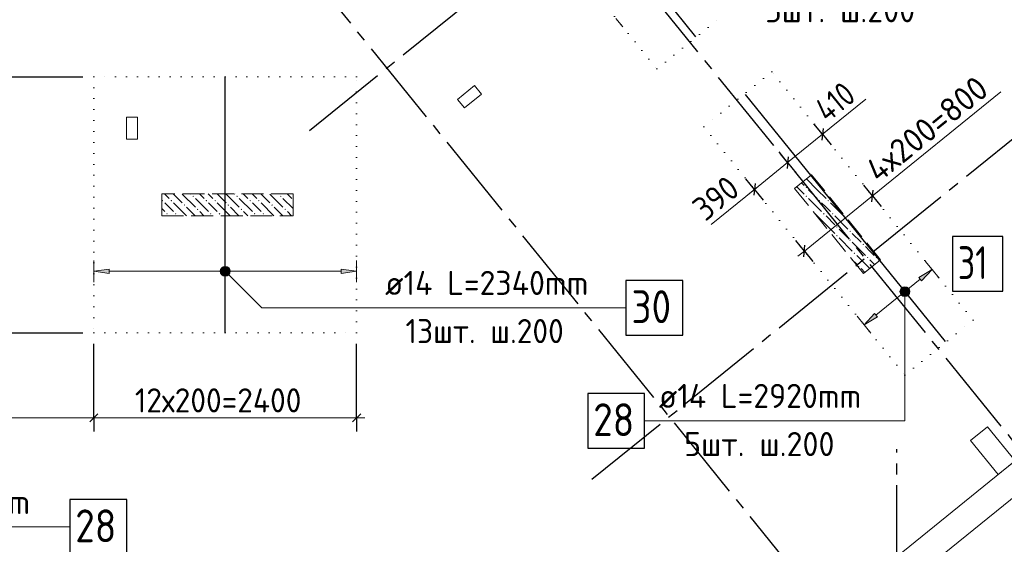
# Model space of a CAD drawing. Header units: millimetres. Extents: x 0 to 59400, y 0 to 42000.
# Tile 24 of 32: x 40496 to 49489, y 21180 to 25973. Entities that reach past the tile are written whole.
import ezdxf

# ---------------------------------------------------------------- set-up
doc = ezdxf.new("R2010")
doc.units = ezdxf.units.MM
for name, pattern in [('______2', [270, 200, -70]), ('______5', [1100, 800, -100, 100, -100]), ('______9', [100, 0, -100])]:
    doc.linetypes.add(name, pattern=pattern)
for name, color, linetype, lineweight in [('Standard', 7, 'Continuous', 25), ('ДОП Верх по У', 7, 'Continuous', 18), ('ЖБ Перекрытие верхний уровень_1', 7, 'Continuous', 18), ('ЖБ Перекрытие нижний уровень с отделкой', 7, 'Continuous', 13), ('Позиционная метка номер позиции', 7, 'Continuous', 13), ('Размерная линия_ общее', 7, 'Continuous', 13)]:
    doc.layers.add(name, color=color, linetype=linetype, lineweight=lineweight)
doc.layers.add('ЖБ Пилон', color=7, linetype='______2', lineweight=13, true_color=0xa0a0a0)
doc.layers.add('Оси', color=7, linetype='______5', lineweight=13, true_color=0x656565)
doc.styles.add('ISOCPEUR', font='txt')

msp = doc.modelspace()

# ---------------------------------------------------------------- hatches: boundary and pattern name
at = {"layer": 'ДОП Верх по У', "linetype": 'Continuous', "lineweight": 13, "transparency": 33554687}
for points in [[(41312.7, 23654.1), (41172.7, 23674.1), (41312.7, 23694.1)], [(48329.4, 23258.9), (48208, 23186.4), (48304.2, 23290)]]:
    msp.add_hatch(color=7, dxfattribs=at).paths.add_polyline_path(points, flags=16)
for points in [[(43432.7, 23654.1), (43572.7, 23674.1), (43432.7, 23694.1)], [(48733.5, 23586.2), (48829.7, 23689.8), (48708.3, 23617.3)]]:
    msp.add_hatch(color=7, dxfattribs=at).paths.add_polyline_path(points)
at = {"layer": 'ЖБ Пилон', "linetype": 'Continuous', "lineweight": 18, "transparency": 33554687}
for points in [[(47754.1, 24519.6), (47756.5, 24522), (47762.4, 24514.9), (47760.6, 24513.1)], [(47674.1, 24439.6), (47680.6, 24446.1), (47687.1, 24439.6), (47680.6, 24433.1)], [(41794.1, 24319.6), (41800.6, 24326.1), (41807.1, 24319.6), (41800.6, 24313.1)], [(41874.1, 24319.6), (41880.6, 24326.1), (41887.1, 24319.6), (41880.6, 24313.1)], [(41994.1, 24279.6), (42000.6, 24286.1), (42007.1, 24279.6), (42000.6, 24273.1)], [(42074.1, 24359.6), (42080.6, 24366.1), (42087.1, 24359.6), (42080.6, 24353.1)], [(42194.1, 24319.6), (42200.6, 24326.1), (42207.1, 24319.6), (42200.6, 24313.1)], [(42274.1, 24319.6), (42280.6, 24326.1), (42287.1, 24319.6), (42280.6, 24313.1)], [(42394.1, 24279.6), (42400.6, 24286.1), (42407.1, 24279.6), (42400.6, 24273.1)], [(42474.1, 24359.6), (42480.6, 24366.1), (42487.1, 24359.6), (42480.6, 24353.1)], [(42594.1, 24319.6), (42600.6, 24326.1), (42607.1, 24319.6), (42600.6, 24313.1)], [(42674.1, 24319.6), (42680.6, 24326.1), (42687.1, 24319.6), (42680.6, 24313.1)], [(42794.1, 24279.6), (42800.6, 24286.1), (42807.1, 24279.6), (42800.6, 24273.1)], [(42874.1, 24359.6), (42880.6, 24366.1), (42887.1, 24359.6), (42880.6, 24353.1)], [(47674.1, 24359.6), (47680.6, 24366.1), (47687.1, 24359.6), (47680.6, 24353.1)], [(47794.1, 24319.6), (47800.6, 24326.1), (47807.1, 24319.6), (47800.6, 24313.1)], [(47874.1, 24319.6), (47880.6, 24326.1), (47887.1, 24319.6), (47880.6, 24313.1)], [(41834.1, 24199.6), (41840.6, 24206.1), (41847.1, 24199.6), (41840.6, 24193.1)], [(41914.1, 24199.6), (41920.6, 24206.1), (41927.1, 24199.6), (41920.6, 24193.1)], [(42114.1, 24239.6), (42120.6, 24246.1), (42127.1, 24239.6), (42120.6, 24233.1)], [(42234.1, 24199.6), (42240.6, 24206.1), (42247.1, 24199.6), (42240.6, 24193.1)], [(42314.1, 24199.6), (42320.6, 24206.1), (42327.1, 24199.6), (42320.6, 24193.1)], [(42514.1, 24239.6), (42520.6, 24246.1), (42527.1, 24239.6), (42520.6, 24233.1)], [(42634.1, 24199.6), (42640.6, 24206.1), (42647.1, 24199.6), (42640.6, 24193.1)], [(42714.1, 24199.6), (42720.6, 24206.1), (42727.1, 24199.6), (42720.6, 24193.1)], [(42914.1, 24239.6), (42920.6, 24246.1), (42927.1, 24239.6), (42920.6, 24233.1)], [(47834.1, 24199.6), (47840.6, 24206.1), (47847.1, 24199.6), (47840.6, 24193.1)], [(47914.1, 24199.6), (47920.6, 24206.1), (47927.1, 24199.6), (47920.6, 24193.1)], [(48034.1, 24159.6), (48040.6, 24166.1), (48047.1, 24159.6), (48040.6, 24153.1)], [(47954.1, 24079.6), (47960.6, 24086.1), (47967.1, 24079.6), (47960.6, 24073.1)], [(48074.1, 24039.6), (48080.6, 24046.1), (48087.1, 24039.6), (48080.6, 24033.1)], [(47954.1, 23999.6), (47960.6, 24006.1), (47967.1, 23999.6), (47960.6, 23993.1)], [(48074.1, 23959.6), (48080.6, 23966.1), (48087.1, 23959.6), (48080.6, 23953.1)], [(48194.1, 23919.6), (48200.6, 23926.1), (48207.1, 23919.6), (48200.6, 23913.1)], [(48114.1, 23839.6), (48120.6, 23846.1), (48127.1, 23839.6), (48120.6, 23833.1)], [(48234.1, 23799.6), (48240.6, 23806.1), (48247.1, 23799.6), (48240.6, 23793.1)], [(48314.1, 23799.6), (48320.6, 23806.1), (48327.1, 23799.6), (48320.6, 23793.1)], [(48154.1, 23719.6), (48160.6, 23726.1), (48167.1, 23719.6), (48160.6, 23713.1)]]:
    msp.add_hatch(color=7, dxfattribs=at).paths.add_polyline_path(points, flags=16)
at = {"layer": 'Позиционная метка номер позиции', "linetype": 'Continuous', "lineweight": 13, "transparency": 33554687}
for points in [[(42329.5, 23685.6), (42361.3, 23717.4), (42340.9, 23705.9)], [(42361.3, 23717.4), (42329.5, 23685.6), (42329.5, 23662.7)], [(42361.3, 23717.4), (42329.5, 23662.7), (42384.2, 23717.4)], [(42384.2, 23717.4), (42329.5, 23662.7), (42340.9, 23642.3)], [(42384.2, 23717.4), (42340.9, 23642.3), (42404.6, 23705.9)], [(42404.6, 23705.9), (42340.9, 23642.3), (42361.3, 23630.8)], [(42404.6, 23705.9), (42361.3, 23630.8), (42416, 23685.6)], [(42416, 23685.6), (42361.3, 23630.8), (42384.2, 23630.8)], [(42416, 23685.6), (42384.2, 23630.8), (42416, 23662.7)], [(42416, 23662.7), (42384.2, 23630.8), (42404.6, 23642.3)], [(48619.7, 23510.9), (48542.3, 23510.9), (48536, 23488.4)], [(48619.7, 23510.9), (48536, 23488.4), (48626, 23488.4)], [(48626, 23488.4), (48536, 23488.4), (48542.3, 23465.9)], [(48603.5, 23527.1), (48558.5, 23527.1), (48542.3, 23510.9)], [(48603.5, 23527.1), (48542.3, 23510.9), (48619.7, 23510.9)], [(48626, 23488.4), (48542.3, 23465.9), (48619.7, 23465.9)], [(48558.5, 23527.1), (48603.5, 23527.1), (48581, 23533.4)], [(48619.7, 23465.9), (48542.3, 23465.9), (48558.5, 23449.7)], [(48619.7, 23465.9), (48558.5, 23449.7), (48603.5, 23449.7)], [(48603.5, 23449.7), (48558.5, 23449.7), (48581, 23443.4)]]:
    msp.add_hatch(color=7, dxfattribs=at).paths.add_polyline_path(points)

# ---------------------------------------------------------------- linework, layer by layer
at = {"layer": 'Standard', "color": 7, "linetype": '______9', "lineweight": 13, "transparency": 33554687}
for p, q in [((44478.4, 27792), (46315.9, 25522.6)), ((46315.9, 25522.6), (46937.7, 26026.1)), ((43572.7, 25452), (41172.7, 25452)), ((41172.7, 25452), (41172.7, 23112)), ((43572.7, 23112), (43572.7, 25452)), ((47365.8, 25497.7), (46744, 24994.2)), ((49203.3, 23228.4), (47365.8, 25497.7)), ((46744, 24994.2), (48581.5, 22724.9)), ((48581.5, 22724.9), (49203.3, 23228.4)), ((41172.7, 23112), (43572.7, 23112))]:
    msp.add_line(p, q, dxfattribs=at)
at = {"layer": 'ДОП Верх по У', "color": 7, "linetype": 'Continuous', "lineweight": 25, "transparency": 33554687}
for p, q in [((44840.3, 28076), (46669.1, 25817.6)), ((42372.7, 23119), (42372.7, 25445)), ((47121.4, 25290.9), (48950.2, 23032.5))]:
    msp.add_line(p, q, dxfattribs=at)
at = {"layer": 'ДОП Верх по У', "color": 251, "linetype": 'Continuous', "lineweight": 13, "true_color": 0x494949, "transparency": 33554687}
for p, q in [((45941.5, 25985.2), (46004.4, 25907.5)), ((41172.7, 23674.1), (41172.7, 23774.1)), ((43572.7, 23674.1), (43572.7, 23774.1)), ((48829.7, 23689.8), (48766.8, 23767.5)), ((41172.7, 23674.1), (41312.7, 23694.1)), ((41312.7, 23654.1), (41172.7, 23674.1)), ((41172.7, 23674.1), (41172.7, 23574.1)), ((41172.7, 23674.1), (41172.7, 23674.1)), ((41312.7, 23694.1), (41312.7, 23654.1)), ((41312.7, 23674.1), (43432.7, 23674.1)), ((43572.7, 23674.1), (43432.7, 23694.1)), ((43432.7, 23694.1), (43432.7, 23654.1)), ((43432.7, 23654.1), (43572.7, 23674.1)), ((43572.7, 23674.1), (43572.7, 23574.1)), ((43572.7, 23674.1), (43572.7, 23674.1)), ((48829.7, 23689.8), (48708.3, 23617.3)), ((48733.5, 23586.2), (48829.7, 23689.8)), ((48829.7, 23689.8), (48892.6, 23612.1)), ((48829.7, 23689.8), (48829.7, 23689.8)), ((48316.8, 23274.5), (48720.9, 23601.7)), ((48708.3, 23617.3), (48733.5, 23586.2)), ((48208, 23186.4), (48145.1, 23264.1)), ((48208, 23186.4), (48304.2, 23290)), ((48329.4, 23258.9), (48208, 23186.4)), ((48304.2, 23290), (48329.4, 23258.9)), ((48208, 23186.4), (48270.9, 23108.7)), ((48208, 23186.4), (48208, 23186.4))]:
    msp.add_line(p, q, dxfattribs=at)
at = {"layer": 'ДОП Верх по У', "color": 7, "linetype": 'Continuous', "lineweight": 25, "transparency": 33554687}
for points in [[(49014.7, 23493), (49474.7, 23493), (49474.7, 23993), (49014.7, 23993), (49014.7, 23493)], [(46033.1, 23090.8), (46553.1, 23090.8), (46553.1, 23590.8), (46033.1, 23590.8), (46033.1, 23090.8)], [(45684, 22058.4), (46204, 22058.4), (46204, 22558.4), (45684, 22558.4), (45684, 22058.4)], [(40953.1, 21088.9), (41473.1, 21088.9), (41473.1, 21588.9), (40953.1, 21588.9), (40953.1, 21088.9)]]:
    msp.add_lwpolyline(points, dxfattribs=at)
at = {"layer": 'ЖБ Перекрытие верхний уровень_1', "color": 7, "linetype": 'Continuous', "lineweight": 18, "transparency": 33554687}
for p, q in [((44650.4, 25370.5), (44494.9, 25244.7)), ((44713.3, 25292.8), (44650.4, 25370.5)), ((44557.8, 25166.9), (44713.3, 25292.8)), ((44494.9, 25244.7), (44557.8, 25166.9)), ((41572.7, 25082), (41472.7, 25082)), ((41472.7, 25082), (41472.7, 24882)), ((41572.7, 24882), (41572.7, 25082)), ((41472.7, 24882), (41572.7, 24882)), ((47777.7, 20156.7), (51765, 23385.6)), ((49335.4, 22254.5), (49180, 22128.6)), ((49587.1, 21943.6), (49335.4, 22254.5)), ((49180, 22128.6), (49431.7, 21817.8)), ((49431.7, 21817.8), (49587.1, 21943.6))]:
    msp.add_line(p, q, dxfattribs=at)
at = {"layer": 'ЖБ Перекрытие нижний уровень с отделкой', "color": 7, "linetype": 'Continuous', "lineweight": 13, "transparency": 33554687}
msp.add_line((51802, 23737.2), (47527.7, 20276), dxfattribs=at)
at = {"layer": 'ЖБ Пилон', "color": 253, "linetype": '______2', "lineweight": 13, "true_color": 0xa0a0a0, "transparency": 33554687}
for p, q in [((47728.7, 24556.4), (47573.3, 24430.5)), ((48358.1, 23779.2), (47728.7, 24556.4)), ((42992.7, 24382), (41792.7, 24382)), ((41792.7, 24382), (41792.7, 24182)), ((42992.7, 24182), (42992.7, 24382)), ((47573.3, 24430.5), (48202.6, 23653.4)), ((41792.7, 24182), (42992.7, 24182)), ((48202.6, 23653.4), (48358.1, 23779.2))]:
    msp.add_line(p, q, dxfattribs=at)
at = {"layer": 'ЖБ Пилон', "color": 9, "linetype": 'Continuous', "lineweight": 18, "true_color": 0xc7c7c7, "transparency": 33554687}
for p, q in [((47726, 24554.2), (47740.6, 24539.6)), ((47637.6, 24482.6), (47660.6, 24459.6)), ((47780.6, 24419.6), (47681.8, 24518.4)), ((41818.1, 24382), (41860.6, 24339.6)), ((41898.1, 24382), (41980.6, 24299.6)), ((41980.6, 24379.6), (42100.6, 24259.6)), ((42060.6, 24379.6), (42058.1, 24382)), ((42138.1, 24382), (42180.6, 24339.6)), ((42218.1, 24382), (42260.6, 24339.6)), ((42298.1, 24382), (42380.6, 24299.6)), ((42380.6, 24379.6), (42500.6, 24259.6)), ((42460.6, 24379.6), (42458.1, 24382)), ((42538.1, 24382), (42580.6, 24339.6)), ((42618.1, 24382), (42660.6, 24339.6)), ((42698.1, 24382), (42780.6, 24299.6)), ((42780.6, 24379.6), (42900.6, 24259.6)), ((42860.6, 24379.6), (42858.1, 24382)), ((42938.1, 24382), (42980.6, 24339.6)), ((47620.6, 24419.6), (47593.4, 24446.8)), ((47660.6, 24379.6), (47620.6, 24419.6)), ((47700.6, 24419.6), (47780.6, 24339.6)), ((47780.6, 24419.6), (47860.6, 24339.6)), ((41860.6, 24259.6), (41820.6, 24299.6)), ((41900.6, 24299.6), (42018.1, 24182)), ((42100.6, 24339.6), (42220.6, 24219.6)), ((42260.6, 24259.6), (42220.6, 24299.6)), ((42300.6, 24299.6), (42418.1, 24182)), ((42500.6, 24339.6), (42620.6, 24219.6)), ((42660.6, 24259.6), (42620.6, 24299.6)), ((42700.6, 24299.6), (42818.1, 24182)), ((42900.6, 24339.6), (42992.7, 24247.4)), ((47700.6, 24339.6), (47820.6, 24219.6)), ((47860.6, 24259.6), (47820.6, 24299.6)), ((47900.6, 24299.6), (48020.6, 24179.6)), ((41792.7, 24247.4), (41820.6, 24219.6)), ((41900.6, 24219.6), (41860.6, 24259.6)), ((42020.6, 24259.6), (42098.1, 24182)), ((42178.1, 24182), (42140.6, 24219.6)), ((42300.6, 24219.6), (42260.6, 24259.6)), ((42420.6, 24259.6), (42498.1, 24182)), ((42578.1, 24182), (42540.6, 24219.6)), ((42700.6, 24219.6), (42660.6, 24259.6)), ((42820.6, 24259.6), (42898.1, 24182)), ((42978.1, 24182), (42940.6, 24219.6)), ((47860.6, 24099.6), (47759.3, 24200.9)), ((47900.6, 24219.6), (47860.6, 24259.6)), ((47860.6, 24179.6), (47940.6, 24099.6)), ((47940.6, 24179.6), (48060.6, 24059.6)), ((48090.5, 24109.7), (48060.6, 24139.6)), ((47860.6, 24099.6), (47940.6, 24019.6)), ((48020.6, 24019.6), (47980.6, 24059.6)), ((48060.6, 23979.6), (48020.6, 24019.6)), ((48100.6, 24019.6), (48180.6, 23939.6)), ((47980.6, 23979.6), (48100.6, 23859.6)), ((48100.6, 23939.6), (48220.6, 23819.6)), ((48260.6, 23859.6), (48220.6, 23899.6)), ((48300.6, 23819.6), (48260.6, 23859.6)), ((48099.9, 23780.3), (48140.6, 23739.6)), ((48260.2, 23700), (48140.6, 23819.6)), ((48260.6, 23779.6), (48304.4, 23735.8)), ((48340.6, 23779.6), (48348.6, 23771.6)), ((48180.6, 23699.6), (48216, 23664.2))]:
    msp.add_line(p, q, dxfattribs=at)
at = {"layer": 'Оси', "color": 8, "linetype": '______5', "lineweight": -3, "transparency": 33554687}
for p, q in [((43142.6, 24960.2), (53229.9, 33128.8)), ((52229, 18840.1), (40850.9, 32890.9)), ((50441.6, 17392.6), (39063.5, 31443.4)), ((45722.8, 21773.9), (55810.1, 29942.5)), ((48506.7, 16519.3), (48506.7, 22050.2))]:
    msp.add_line(p, q, dxfattribs=at)
at = {"layer": 'Позиционная метка номер позиции', "color": 251, "linetype": 'Continuous', "lineweight": 13, "true_color": 0x656565, "transparency": 33554687}
for p, q in [((48284.5, 24363.1), (49458.1, 25313.3)), ((47828.7, 24926), (48225.1, 25246.9)), ((46810.6, 24101.6), (47206.9, 24422.5))]:
    msp.add_line(p, q, dxfattribs=at)
at = {"layer": 'Позиционная метка номер позиции', "color": 7, "linetype": 'Continuous', "lineweight": 13, "transparency": 33554687}
for p, q in [((42340.9, 23705.9), (42340.9, 23705.9)), ((42404.6, 23705.9), (42404.6, 23705.9)), ((42340.9, 23642.3), (42340.9, 23642.3)), ((42404.6, 23642.3), (42404.6, 23642.3)), ((48536, 23488.4), (48536, 23488.4)), ((48581, 23533.4), (48581, 23533.4)), ((48626, 23488.4), (48626, 23488.4)), ((48581, 23443.4), (48581, 23443.4))]:
    msp.add_line(p, q, dxfattribs=at)
for points in [[(38022.7, 23959.8), (38356.1, 23626.5), (38356.1, 21338.9), (40947.1, 21338.9)], [(42372.7, 23674.1), (42706.1, 23340.8), (46035.1, 23340.8)], [(48581, 23488.4), (48581, 22308.4), (46204, 22308.4)]]:
    msp.add_lwpolyline(points, dxfattribs=at)
for centre in [(42372.7, 23674.1), (48581, 23488.4)]:
    msp.add_circle(centre, 45, dxfattribs=at)
at = {"layer": 'Размерная линия_ общее', "color": 251, "linetype": 'Continuous', "lineweight": -3, "true_color": 0x656565, "transparency": 33554687}
for p, q in [((40307.1, 25452), (41072.7, 25452)), ((47828.7, 24926), (47750.1, 25023.1)), ((47828.7, 24926), (47907.4, 24828.8)), ((47828.7, 24926), (47828.7, 24926)), ((47509.9, 24667.8), (47431.2, 24764.9)), ((47509.9, 24667.8), (47588.5, 24570.6)), ((47509.9, 24667.8), (47509.9, 24667.8)), ((47206.9, 24422.5), (47128.3, 24519.6)), ((47206.9, 24422.5), (47285.6, 24325.3)), ((47206.9, 24422.5), (47206.9, 24422.5)), ((48284.5, 24363.1), (48205.9, 24460.2)), ((48284.5, 24363.1), (48363.2, 24265.9)), ((47662.7, 23859.6), (47584.1, 23956.7)), ((47662.7, 23859.6), (47741.4, 23762.5)), ((40307.1, 23112), (41072.7, 23112)), ((43572.7, 22335.2), (43572.7, 23012)), ((41172.7, 22335.2), (41172.7, 22460.2)), ((43572.7, 22335.2), (43572.7, 22460.2)), ((41172.7, 22335.2), (41172.7, 22210.2)), ((43572.7, 22335.2), (43572.7, 22210.2))]:
    msp.add_line(p, q, dxfattribs=at)
at = {"layer": 'Размерная линия_ общее', "color": 251, "linetype": 'Continuous', "lineweight": 13, "true_color": 0x656565, "transparency": 33554687}
for p, q in [((47828.7, 24926), (47509.9, 24667.8)), ((47828.7, 24926), (47887, 24973.2)), ((47509.9, 24667.8), (47206.9, 24422.5)), ((47206.9, 24422.5), (47148.7, 24375.3)), ((48284.5, 24363.1), (48342.8, 24410.3)), ((47662.7, 23859.6), (48284.5, 24363.1)), ((47662.7, 23859.6), (47604.4, 23812.4)), ((37692.7, 22335.2), (41172.7, 22335.2)), ((41172.7, 22335.2), (43572.7, 22335.2)), ((43572.7, 22335.2), (43647.7, 22335.2))]:
    msp.add_line(p, q, dxfattribs=at)
at = {"layer": 'Размерная линия_ общее', "color": 251, "linetype": 'Continuous', "lineweight": 25, "true_color": 0x656565, "transparency": 33554687}
for p, q in [((47834.3, 24978.7), (47823.2, 24873.2)), ((47515.4, 24720.5), (47504.3, 24615)), ((47212.5, 24475.2), (47201.4, 24369.7)), ((48279, 24310.3), (48290.1, 24415.8)), ((47657.2, 23806.8), (47668.3, 23912.3)), ((41135.2, 22297.7), (41210.2, 22372.7)), ((43535.2, 22297.7), (43610.2, 22372.7))]:
    msp.add_line(p, q, dxfattribs=at)
at = {"layer": 'Размерная линия_ общее', "color": 251, "linetype": 'Continuous', "lineweight": -3, "true_color": 0x656565, "transparency": 33554687}
msp.add_lwpolyline([(41172.7, 22335.2), (41172.7, 22352.2), (41172.7, 22352.2), (41172.7, 23012)], dxfattribs=at)

# ---------------------------------------------------------------- texts
at = {"layer": 'ДОП Верх по У', "color": 7, "linetype": 'Continuous', "lineweight": 13, "transparency": 33554687, "attachment_point": 7, "style": 'ISOCPEUR'}
for s, insert, char_height, width in [('\\W0.97;5шт. ш.200 ', (47301, 25949.5), 220, 1712.324), ('\\W0.75;31', (49064.7, 23603), 300, 472.272), ('\\W0.96;ø14 L=2340mm ', (43833.1, 23458.1), 220, 2194.693), ('\\W0.87;30', (46083.1, 23200.8), 300, 550.803), ('\\W0.95;13шт. ш.200 ', (44020.1, 23018.1), 220, 1819.893), ('\\W0.96;ø14 L=2920mm ', (46333, 22425.8), 220, 2172.611), ('\\W0.87;28', (45734, 22168.4), 300, 550.803), ('\\W0.97;5шт. ш.200 ', (46564, 21985.8), 220, 1712.324), ('\\W0.96;ø14 L=2920mm ', (38741.1, 21456.2), 220, 2172.611), ('\\W0.87;28', (41003.1, 21198.9), 300, 550.803)]:
    msp.add_mtext(s, dxfattribs=dict(at, insert=insert, char_height=char_height, width=width))
at = {"layer": 'Размерная линия_ общее', "color": 251, "linetype": 'Continuous', "lineweight": 25, "true_color": 0x656565, "transparency": 33554687, "char_height": 220, "attachment_point": 7, "rotation": 38.99682, "style": 'ISOCPEUR'}
for s, insert, width in [('\\W0.97;4х200=800', (48339.4, 24475), 1513.527), ('\\W0.83;410', (47873.1, 25026.2), 531.425), ('\\W0.91;390', (46757.7, 24123.1), 561.988)]:
    msp.add_mtext(s, dxfattribs=dict(at, insert=insert, width=width))
at = {"layer": 'Размерная линия_ общее', "color": 251, "linetype": 'Continuous', "lineweight": 25, "true_color": 0x656565, "transparency": 33554687, "insert": (41547.7, 22385.2), "char_height": 220, "width": 1775.239, "attachment_point": 7, "style": 'ISOCPEUR'}
msp.add_mtext('\\W0.95;12х200=2400', dxfattribs=at)

doc.saveas('drawing.dxf')
